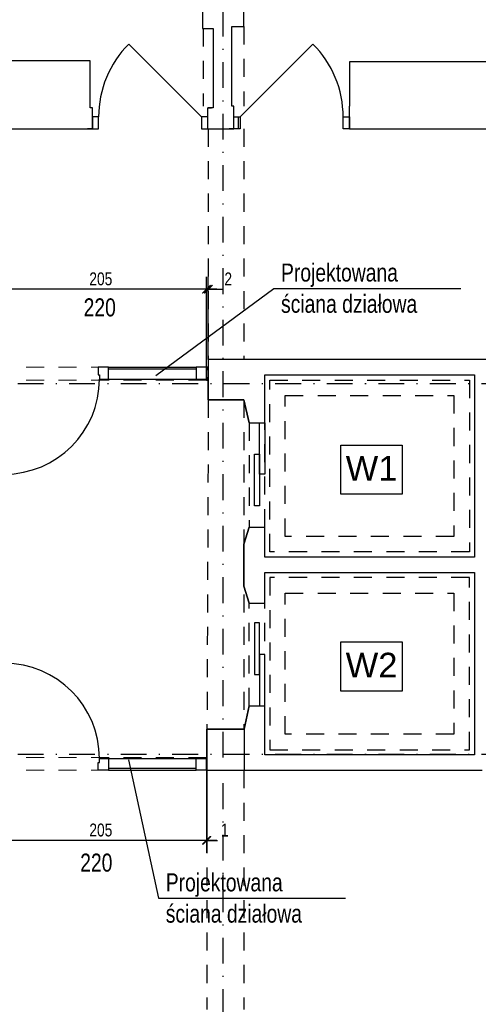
# Model space of a CAD drawing. Header units: metres. Extents: x -5222 to 1778, y -168 to 2848.
# Tile 6 of 16: x -2939 to -2494, y 975 to 1931. Entities that reach past the tile are written whole.
import ezdxf

# ---------------------------------------------------------------- set-up
doc = ezdxf.new("R2010")
doc.units = ezdxf.units.M
doc.header["$LTSCALE"] = 50
doc.header["$MEASUREMENT"] = 0
doc.linetypes.add('DO', pattern=[1, 0.5, -0.24, 0.02, -0.24])
doc.linetypes.add('DP', pattern=[0.63, 0.35, -0.28])
for name, color, linetype in [('A_ściany proj', 7, 'Continuous'), ('BZ_odn', 1, 'Continuous'), ('BZ_osd', 1, 'DO'), ('BZ_txs', 2, 'Continuous'), ('BZ_wym', 1, 'Continuous'), ('k3_projektowane sciany', 2, 'Continuous'), ('k3_sciany istn', 1, 'DP')]:
    doc.layers.add(name, color=color, linetype=linetype)
doc.styles.add('BIKTS', font='bikromsw.shx', dxfattribs={"width": 0.85})
doc.styles.add('BIKWYM', font='bikromsw.shx', dxfattribs={"width": 0.8})
doc.styles.add('GENERATED_STYLE_1', font='arial.ttf')
doc.dimstyles.new('BZ_BGR_50', dxfattribs={"dimscale": 0.5, "dimtxt": 25, "dimasz": 1.666667, "dimexe": 0, "dimexo": 0, "dimgap": 0, "dimtad": 0, "dimdec": 1, "dimrnd": 0.5, "dimzin": 9, "dimdsep": 46, "dimtxsty": 'BIKWYM', "dimblk": 'NONE', "dimcen": 0, "dimse1": 1, "dimse2": 1, "dimclrd": 256, "dimclre": 256, "dimclrt": 7, "dimadec": 0, "dimazin": 0, "dimtfac": 0.033333, "dimtdec": 1, "dimtmove": 0, "dimatfit": 3, "dimldrblk": 'NONE', "dimfxl": 1, "dimtvp": 0.8, "dimtolj": 1, "dimarcsym": 0})
doc.dimstyles.new('BZ_KP_50', dxfattribs={"dimscale": 0.5, "dimtxt": 25, "dimasz": 16, "dimexe": 24, "dimexo": 0, "dimgap": 0, "dimtad": 0, "dimdec": 1, "dimrnd": 0.5, "dimzin": 9, "dimdsep": 46, "dimtxsty": 'BIKWYM', "dimblk": 'ARCHTICK', "dimblk1": 'ARCHTICK', "dimblk2": 'WYM-KP', "dimcen": 0, "dimdle": 20, "dimclrd": 256, "dimclre": 256, "dimclrt": 7, "dimadec": 0, "dimazin": 0, "dimtfac": 0.033333, "dimtdec": 1, "dimtmove": 0, "dimatfit": 3, "dimfxl": 1, "dimtvp": 0.8, "dimtfillclr": 256, "dimtolj": 1, "dimarcsym": 0})
pattern_1 = [(45, (-21154.981, -2873.308), (-5.7024626, 5.7024626), []), (45, (-21149.279, -2873.308), (-5.7024626, 5.7024626), [4.0323, -2.0161])]

# ---------------------------------------------------------------- blocks, each defined once
blk = doc.blocks.new('_ArchTick')
at = {"color": 0, "linetype": 'ByBlock', "const_width": 0.15}
blk.add_lwpolyline([(-0.5, -0.5), (0.5, 0.5)], dxfattribs=at)
blk = doc.blocks.new('*D505')
at = {"layer": 'BZ_wym', "lineweight": -2}
for p, q in [((-2758.17, 1202.12), (-2758.17, 1122.09)), ((-2963.17, 1187.94), (-2963.17, 1122.09)), ((-2748.17, 1134.09), (-2973.17, 1134.09))]:
    blk.add_line(p, q, dxfattribs=at)
at = {"layer": 'Defpoints', "color": 0}
for p in [(-2758.17, 1202.12), (-2963.17, 1187.94), (-2963.17, 1134.09)]:
    blk.add_point(p, dxfattribs=at)
at = {"layer": 'BZ_wym', "lineweight": -2, "xscale": 8, "yscale": 8, "zscale": 8, "rotation": 180}
blk.add_blockref('_ArchTick', (-2963.17, 1134.09), dxfattribs=at)
at = {"layer": 'BZ_wym', "lineweight": -2, "xscale": 8, "yscale": 8, "zscale": 8}
blk.add_blockref('_ArchTick', (-2758.17, 1134.09), dxfattribs=at)
at = {"layer": 'BZ_wym', "color": 7, "insert": (-2860.67, 1144.09), "char_height": 12.5, "attachment_point": 5, "style": 'BIKWYM'}
blk.add_mtext('\\A1;205', dxfattribs=at)
blk = doc.blocks.new('WYM-KP')
blk.add_hatch(color=256).paths.add_polyline_path([(-3, 0, 1), (3, 0, 1)])
blk.add_circle((0, 0), 3)
blk = doc.blocks.new('*D506')
at = {"layer": 'BZ_wym', "lineweight": -2}
for p, q in [((-2758.17, 1202.12), (-2758.17, 1122.09)), ((-2757.67, 1202.12), (-2757.67, 1122.09)), ((-2758.17, 1134.09), (-2766.17, 1134.09)), ((-2758.17, 1134.09), (-2757.67, 1134.09)), ((-2757.67, 1134.09), (-2747.29, 1134.09))]:
    blk.add_line(p, q, dxfattribs=at)
at = {"layer": 'Defpoints', "color": 0}
for p in [(-2758.17, 1202.12), (-2757.67, 1202.12), (-2757.67, 1134.09)]:
    blk.add_point(p, dxfattribs=at)
at = {"layer": 'BZ_wym', "lineweight": -2, "xscale": 8, "yscale": 8, "zscale": 8}
blk.add_blockref('_ArchTick', (-2758.17, 1134.09), dxfattribs=at)
at = {"layer": 'BZ_wym', "lineweight": -2, "xscale": 8, "yscale": 8, "zscale": 8, "rotation": 180}
blk.add_blockref('_ArchTick', (-2757.67, 1134.09), dxfattribs=at)
at = {"layer": 'BZ_wym', "color": 7, "insert": (-2740.48, 1144.09), "char_height": 12.5, "attachment_point": 5, "style": 'BIKWYM'}
blk.add_mtext('\\A1;1', dxfattribs=at)
blk = doc.blocks.new('_None')
blk = doc.blocks.new('*D507')
at = {"layer": 'BZ_wym', "lineweight": -2}
for p, q in [((-2963.17, 1622.94), (-2963.17, 1681.18)), ((-2758.17, 1593.44), (-2758.17, 1681.18)), ((-2748.17, 1669.18), (-2973.17, 1669.18))]:
    blk.add_line(p, q, dxfattribs=at)
at = {"layer": 'Defpoints', "color": 0}
for p in [(-2963.17, 1669.18), (-2963.17, 1622.94), (-2758.17, 1593.44)]:
    blk.add_point(p, dxfattribs=at)
at = {"layer": 'BZ_wym', "lineweight": -2, "xscale": 8, "yscale": 8, "zscale": 8, "rotation": 180}
blk.add_blockref('_ArchTick', (-2963.17, 1669.18), dxfattribs=at)
at = {"layer": 'BZ_wym', "lineweight": -2, "xscale": 8, "yscale": 8, "zscale": 8}
blk.add_blockref('_ArchTick', (-2758.17, 1669.18), dxfattribs=at)
at = {"layer": 'BZ_wym', "color": 7, "insert": (-2860.67, 1679.18), "char_height": 12.5, "attachment_point": 5, "style": 'BIKWYM'}
blk.add_mtext('\\A1;205', dxfattribs=at)
blk = doc.blocks.new('*D508')
at = {"layer": 'BZ_wym', "lineweight": -2}
for p, q in [((-2758.17, 1593.44), (-2758.17, 1681.18)), ((-2756.37, 1600.94), (-2756.37, 1681.18)), ((-2758.17, 1669.18), (-2766.17, 1669.18)), ((-2758.17, 1669.18), (-2756.37, 1669.18)), ((-2756.37, 1669.18), (-2741.7, 1669.18))]:
    blk.add_line(p, q, dxfattribs=at)
at = {"layer": 'Defpoints', "color": 0}
for p in [(-2756.37, 1669.18), (-2756.37, 1600.94), (-2758.17, 1593.44)]:
    blk.add_point(p, dxfattribs=at)
at = {"layer": 'BZ_wym', "lineweight": -2, "xscale": 8, "yscale": 8, "zscale": 8}
blk.add_blockref('_ArchTick', (-2758.17, 1669.18), dxfattribs=at)
at = {"layer": 'BZ_wym', "lineweight": -2, "xscale": 8, "yscale": 8, "zscale": 8, "rotation": 180}
blk.add_blockref('_ArchTick', (-2756.37, 1669.18), dxfattribs=at)
at = {"layer": 'BZ_wym', "color": 7, "insert": (-2737.03, 1679.18), "char_height": 12.5, "attachment_point": 5, "style": 'BIKWYM'}
blk.add_mtext('\\A1;2', dxfattribs=at)

msp = doc.modelspace()

# ---------------------------------------------------------------- hatches: boundary and pattern name
at = {"layer": 'k3_projektowane sciany', "linetype": 'Continuous'}
h = msp.add_hatch(dxfattribs=at)
h.set_pattern_fill('FP_65', color=256, scale=100, style=0, pattern_type=2)
h.set_pattern_definition(pattern_1)
h.paths.add_polyline_path([(-2758.168, 1593.441), (-2758.168, 1592.191), (-2756.368, 1592.191), (-2756.368, 1593.441)])
h = msp.add_hatch(dxfattribs=at)
h.set_pattern_fill('FP_65', color=256, scale=100, style=0, pattern_type=2)
h.set_pattern_definition(pattern_1)
h.paths.add_polyline_path([(-2756.368, 1583.441), (-2758.168, 1583.441), (-2758.168, 1582.191), (-2756.368, 1582.191)])
h = msp.add_hatch(dxfattribs=at)
h.set_pattern_fill('FP_65', color=256, scale=100, style=0, pattern_type=2)
h.set_pattern_definition(pattern_1)
h.paths.add_polyline_path([(-2758.168, 1582.191), (-2758.168, 1581.941), (-2758.168, 1580.941), (-2756.368, 1580.941), (-2756.368, 1582.191)])

# ---------------------------------------------------------------- linework, layer by layer
at = {"layer": 'A_ściany proj', "color": 30, "linetype": 'Continuous', "lineweight": 13}
for p, q in [((-2768.168, 1581.941), (-2853.168, 1581.941)), ((-2768.168, 1213.621), (-2853.168, 1213.621))]:
    msp.add_line(p, q, dxfattribs=at)
at = {"layer": 'BZ_osd'}
for p, q in [((-2742.01, 214.531), (-2742.01, 2614.531)), ((183.67, 1577.441), (-4907.568, 1577.441)), ((183.67, 1217.441), (-4907.568, 1217.441))]:
    msp.add_line(p, q, dxfattribs=at)
at = {"layer": 'k3_projektowane sciany', "linetype": 'DP', "lineweight": 5}
for p, q in [((-2758.168, 1593.441), (-2963.168, 1593.441)), ((-2758.168, 1580.941), (-2963.168, 1580.941)), ((-2758.168, 1214.621), (-2963.168, 1214.621)), ((-2758.168, 1202.121), (-2963.168, 1202.121))]:
    msp.add_line(p, q, dxfattribs=at)
at = {"layer": 'k3_projektowane sciany', "color": 252, "linetype": 'Continuous'}
for p, q in [((-2863.168, 1593.441), (-2863.168, 1585.941)), ((-2853.168, 1593.441), (-2863.168, 1593.441)), ((-2853.168, 1581.941), (-2853.168, 1593.441)), ((-2853.168, 1593.441), (-2768.168, 1593.441)), ((-2853.168, 1581.941), (-2853.168, 1593.441)), ((-2768.168, 1591.641), (-2853.168, 1591.641)), ((-2758.168, 1593.441), (-2768.168, 1593.441)), ((-2768.168, 1593.441), (-2768.168, 1581.941)), ((-2768.168, 1593.441), (-2768.168, 1581.941)), ((-2863.168, 1585.941), (-2861.968, 1585.941)), ((-2861.968, 1585.941), (-2861.968, 1581.941)), ((-2861.968, 1581.941), (-2853.168, 1581.941)), ((-2853.168, 1581.941), (-2768.168, 1581.941)), ((-2768.168, 1581.941), (-2758.168, 1581.941)), ((-2863.168, 1202.121), (-2863.168, 1209.621)), ((-2863.168, 1209.621), (-2861.968, 1209.621)), ((-2861.968, 1209.621), (-2861.968, 1213.621)), ((-2861.968, 1213.621), (-2853.168, 1213.621)), ((-2853.168, 1213.621), (-2853.168, 1202.121)), ((-2853.168, 1213.621), (-2853.168, 1202.121)), ((-2853.168, 1213.621), (-2768.168, 1213.621)), ((-2768.168, 1202.121), (-2768.168, 1213.621)), ((-2768.168, 1213.621), (-2758.168, 1213.621)), ((-2768.168, 1202.121), (-2768.168, 1213.621)), ((-2853.168, 1202.121), (-2863.168, 1202.121)), ((-2768.168, 1203.921), (-2853.168, 1203.921)), ((-2853.168, 1202.121), (-2768.168, 1202.121)), ((-2758.168, 1202.121), (-2768.168, 1202.121))]:
    msp.add_line(p, q, dxfattribs=at)
at = {"layer": 'k3_projektowane sciany', "linetype": 'Continuous'}
for p, q in [((-2758.168, 1593.441), (-2758.168, 1592.191)), ((-2758.168, 1581.941), (-2758.168, 1593.441)), ((-2758.168, 1593.441), (-2758.168, 1592.191)), ((-2756.368, 1592.191), (-2758.168, 1592.191)), ((-2758.168, 1592.191), (-2758.168, 1590.941)), ((-2758.168, 1592.191), (-2758.168, 1590.941)), ((-2756.368, 1590.941), (-2758.168, 1590.941)), ((-2758.168, 1590.941), (-2758.168, 1583.441)), ((-2758.168, 1590.941), (-2758.168, 1583.441)), ((-2758.168, 1583.441), (-2756.368, 1583.441)), ((-2758.168, 1583.441), (-2758.168, 1582.191)), ((-2758.168, 1583.441), (-2758.168, 1582.191)), ((-2758.168, 1582.191), (-2756.368, 1582.191)), ((-2758.168, 1582.191), (-2758.168, 1581.941)), ((-2758.168, 1582.191), (-2758.168, 1581.941)), ((-2758.168, 1581.941), (-2758.168, 1580.941)), ((-2758.168, 1213.621), (-2758.168, 1214.621)), ((-2758.168, 1213.371), (-2758.168, 1213.621)), ((-2758.168, 1213.621), (-2758.168, 1202.121)), ((-2758.168, 1213.371), (-2758.168, 1213.621)), ((-2757.668, 1213.371), (-2758.168, 1213.371)), ((-2758.168, 1212.121), (-2758.168, 1213.371)), ((-2758.168, 1212.121), (-2758.168, 1213.371)), ((-2757.668, 1212.121), (-2758.168, 1212.121)), ((-2758.168, 1204.621), (-2758.168, 1212.121)), ((-2758.168, 1204.621), (-2758.168, 1212.121)), ((-2758.168, 1204.621), (-2757.668, 1204.621)), ((-2758.168, 1203.371), (-2758.168, 1204.621)), ((-2758.168, 1203.371), (-2758.168, 1204.621)), ((-2758.168, 1203.371), (-2757.668, 1203.371)), ((-2758.168, 1202.121), (-2758.168, 1203.371)), ((-2758.168, 1202.121), (-2758.168, 1203.371))]:
    msp.add_line(p, q, dxfattribs=at)
at = {"layer": 'k3_projektowane sciany', "linetype": 'Continuous', "flags": 128}
for points in [[(-2756.368, 1593.441), (-2758.168, 1593.441)], [(-2756.368, 1593.441), (-2756.368, 1592.191)], [(-2756.368, 1592.191), (-2756.368, 1590.941)], [(-2756.368, 1590.941), (-2756.368, 1583.441)], [(-2758.168, 1580.941), (-2756.368, 1580.941)], [(-2756.368, 1583.441), (-2756.368, 1582.191)], [(-2756.368, 1582.191), (-2756.368, 1580.941)], [(-2757.668, 1214.621), (-2758.168, 1214.621)], [(-2757.668, 1213.371), (-2757.668, 1214.621)], [(-2757.668, 1212.121), (-2757.668, 1213.371)], [(-2757.668, 1204.621), (-2757.668, 1212.121)], [(-2757.668, 1203.371), (-2757.668, 1204.621)], [(-2758.168, 1202.121), (-2757.668, 1202.121)], [(-2757.668, 1202.121), (-2757.668, 1203.371)]]:
    msp.add_lwpolyline(points, dxfattribs=at)
at = {"layer": 'k3_projektowane sciany', "color": 252, "linetype": 'Continuous'}
for centre, start, end in [((-2954.368, 1581.941), 270, 0), ((-2954.368, 1213.621), 0, 90)]:
    msp.add_arc(centre, 92.4, start, end, dxfattribs=at)
at = {"layer": 'k3_sciany istn', "color": 251, "linetype": 'DP'}
for p, q in [((-2761.51, 1922.341), (-2761.51, 1847.041)), ((-2722.01, 1924.241), (-2722.01, 1847.041)), ((-2756.368, 1824.941), (-2756.368, 1600.941)), ((-2722.01, 1824.941), (-2722.01, 1600.941)), ((-2756.368, 1561.941), (-2757.668, 1241.921)), ((-2722.01, 1561.941), (-2722.01, 1241.921)), ((-2757.668, 1202.121), (-2757.668, 969.941)), ((-2722.01, 1202.121), (-2722.01, 969.941))]:
    msp.add_line(p, q, dxfattribs=at)
at = {"layer": 'k3_sciany istn', "linetype": 'Continuous'}
for p, q in [((-2762.826, 1836.441), (-2833.537, 1907.151)), ((-2725.51, 1836.441), (-2654.799, 1907.151)), ((-2868.826, 1845.241), (-2870.91, 1845.241)), ((-2868.826, 1836.441), (-2868.826, 1845.241)), ((-2868.826, 1836.441), (-2868.826, 1845.241)), ((-2756.826, 1845.241), (-2753.126, 1845.241)), ((-2756.826, 1836.441), (-2756.826, 1845.241)), ((-2756.826, 1836.441), (-2756.826, 1845.241)), ((-2756.826, 1845.241), (-2753.126, 1845.241)), ((-2731.51, 1847.041), (-2733.51, 1847.041)), ((-2731.51, 1847.041), (-2733.51, 1847.041)), ((-2731.51, 1836.441), (-2731.51, 1847.041)), ((-2731.51, 1836.441), (-2731.51, 1847.041)), ((-2619.51, 1836.441), (-2619.51, 1847.041)), ((-2619.51, 1836.441), (-2619.51, 1847.041)), ((-2868.826, 1824.941), (-2868.826, 1836.441)), ((-2862.826, 1836.441), (-2868.826, 1836.441)), ((-2868.826, 1836.441), (-2868.826, 1824.941)), ((-2868.826, 1824.941), (-2868.826, 1836.441)), ((-2862.826, 1824.941), (-2862.826, 1836.441)), ((-2756.826, 1836.441), (-2762.826, 1836.441)), ((-2762.826, 1836.441), (-2762.826, 1824.941)), ((-2756.826, 1824.941), (-2756.826, 1836.441)), ((-2756.826, 1824.941), (-2756.826, 1836.441)), ((-2756.826, 1824.941), (-2756.826, 1836.441)), ((-2731.51, 1836.441), (-2725.51, 1836.441)), ((-2731.51, 1824.941), (-2731.51, 1836.441)), ((-2727.194, 1824.941), (-2727.194, 1836.441)), ((-2727.194, 1824.941), (-2727.194, 1836.441)), ((-2725.51, 1836.441), (-2725.51, 1824.941)), ((-2625.51, 1824.941), (-2625.51, 1836.441)), ((-2625.51, 1836.441), (-2619.51, 1836.441)), ((-2619.51, 1824.941), (-2619.51, 1836.441)), ((-2619.51, 1836.441), (-2619.51, 1824.941)), ((-2619.51, 1824.941), (-2619.51, 1836.441)), ((-2868.826, 1824.941), (-2873.526, 1824.941)), ((-2868.826, 1824.941), (-2873.526, 1824.941)), ((-2868.826, 1824.941), (-2862.826, 1824.941)), ((-2762.826, 1824.941), (-2756.826, 1824.941)), ((-2756.826, 1824.941), (-2752.126, 1824.941)), ((-2756.826, 1824.941), (-2752.126, 1824.941)), ((-2731.51, 1824.941), (-2736.21, 1824.941)), ((-2731.51, 1824.941), (-2736.21, 1824.941)), ((-2725.51, 1824.941), (-2731.51, 1824.941)), ((-2619.51, 1824.941), (-2625.51, 1824.941)), ((-2619.51, 1824.941), (-2614.81, 1824.941)), ((-2619.51, 1824.941), (-2614.81, 1824.941)), ((-2756.368, 1561.941), (-2756.368, 1580.941)), ((-2722.01, 1561.941), (-2756.368, 1561.941)), ((-2716.668, 1539.531), (-2722.01, 1561.941)), ((-2716.668, 1539.531), (-2701.668, 1539.531)), ((-2706.668, 1489.531), (-2706.668, 1539.531)), ((-2706.668, 1539.531), (-2701.668, 1539.531)), ((-2701.668, 1539.531), (-2701.668, 1489.531)), ((-2627.66, 1517.855), (-2568.29, 1517.855)), ((-2627.66, 1470.143), (-2627.66, 1517.855)), ((-2568.29, 1517.855), (-2568.29, 1470.143)), ((-2711.668, 1458.936), (-2711.668, 1508.936)), ((-2711.668, 1508.936), (-2706.668, 1508.936)), ((-2706.668, 1508.936), (-2706.668, 1458.936)), ((-2701.668, 1489.531), (-2706.668, 1489.531)), ((-2568.29, 1470.143), (-2627.66, 1470.143)), ((-2706.668, 1458.936), (-2711.668, 1458.936)), ((-2722.01, 1421.731), (-2716.668, 1438.231)), ((-2716.668, 1438.231), (-2701.668, 1438.231)), ((-2722.01, 1380.731), (-2722.01, 1421.731)), ((-2716.668, 1364.231), (-2722.01, 1380.731)), ((-2716.668, 1364.231), (-2701.668, 1364.231)), ((-2711.668, 1345.225), (-2711.668, 1295.225)), ((-2706.668, 1345.225), (-2711.668, 1345.225)), ((-2706.668, 1295.225), (-2706.668, 1345.225)), ((-2627.66, 1326.705), (-2568.29, 1326.705)), ((-2627.66, 1278.992), (-2627.66, 1326.705)), ((-2568.29, 1326.705), (-2568.29, 1278.992)), ((-2706.668, 1314.631), (-2706.668, 1264.631)), ((-2701.668, 1314.631), (-2706.668, 1314.631)), ((-2701.668, 1264.631), (-2701.668, 1314.631)), ((-2711.668, 1295.225), (-2706.668, 1295.225)), ((-2568.29, 1278.992), (-2627.66, 1278.992)), ((-2721.668, 1241.921), (-2716.668, 1264.631)), ((-2716.668, 1264.631), (-2701.668, 1264.631)), ((-2706.668, 1264.631), (-2701.668, 1264.631)), ((-2757.668, 1214.621), (-2757.668, 1241.921)), ((-2757.668, 1241.921), (-2721.668, 1241.921))]:
    msp.add_line(p, q, dxfattribs=at)
at = {"layer": 'k3_sciany istn', "linetype": 'DP'}
for p, q in [((-2696.668, 1580.941), (-2503.068, 1580.941)), ((-2696.668, 1414.196), (-2696.668, 1580.941)), ((-2503.068, 1580.941), (-2503.068, 1414.196)), ((-2681.668, 1429.196), (-2681.668, 1565.941)), ((-2681.668, 1565.941), (-2518.068, 1565.941)), ((-2518.068, 1565.941), (-2518.068, 1429.196)), ((-2716.668, 1539.531), (-2716.668, 1438.231)), ((-2701.668, 1438.231), (-2701.668, 1539.531)), ((-2518.068, 1429.196), (-2681.668, 1429.196)), ((-2503.068, 1414.196), (-2696.668, 1414.196)), ((-2503.068, 1389.196), (-2696.668, 1389.196)), ((-2696.668, 1389.196), (-2696.668, 1222.121)), ((-2503.068, 1222.121), (-2503.068, 1389.196)), ((-2681.668, 1237.121), (-2681.668, 1374.196)), ((-2681.668, 1374.196), (-2518.068, 1374.196)), ((-2518.068, 1374.196), (-2518.068, 1237.121)), ((-2716.668, 1264.631), (-2716.668, 1364.231)), ((-2701.668, 1264.631), (-2701.668, 1364.231)), ((-2518.068, 1237.121), (-2681.668, 1237.121)), ((-2696.668, 1222.121), (-2503.068, 1222.121))]:
    msp.add_line(p, q, dxfattribs=at)
at = {"layer": 'k3_sciany istn', "linetype": 'Continuous', "flags": 128}
for points in [[(-2762.01, 1962.741), (-2762.01, 1924.241)], [(-2722.01, 1924.241), (-2722.01, 1962.741)], [(-2762.01, 1924.241), (-2762.01, 1922.341)], [(-2762.01, 1922.341), (-2751.51, 1922.341)], [(-2751.51, 1922.341), (-2751.51, 1847.041)], [(-2733.51, 1924.241), (-2722.01, 1924.241)], [(-2733.51, 1922.341), (-2733.51, 1924.241)], [(-2733.51, 1847.041), (-2733.51, 1922.341)], [(-2870.91, 1890.941), (-3060.81, 1890.941)], [(-2870.91, 1845.241), (-2870.91, 1890.941)], [(-2418.31, 1889.941), (-2619.51, 1889.941)], [(-2619.51, 1889.941), (-2619.51, 1847.041)], [(-2868.826, 1845.241), (-2870.91, 1845.241)], [(-2751.51, 1845.241), (-2756.826, 1845.241)], [(-2751.51, 1847.041), (-2751.51, 1845.241)], [(-2731.51, 1847.041), (-2733.51, 1847.041)], [(-3272.01, 1824.941), (-2870.91, 1824.941)], [(-2870.91, 1824.941), (-2868.826, 1824.941)], [(-2756.826, 1824.941), (-2751.51, 1824.941)], [(-2751.51, 1824.941), (-2731.51, 1824.941)], [(-2619.51, 1824.941), (-2207.88, 1824.941)], [(-2706.668, 1600.941), (-2756.368, 1600.941)], [(-2756.368, 1600.941), (-2756.368, 1561.941)], [(-2701.668, 1600.941), (-2706.668, 1600.941)], [(-2483.068, 1600.941), (-2701.668, 1600.941)], [(-2701.668, 1539.531), (-2701.668, 1585.941)], [(-2701.668, 1585.941), (-2498.068, 1585.941)], [(-2498.068, 1585.941), (-2498.068, 1409.196)], [(-2756.368, 1561.941), (-2722.01, 1561.941)], [(-2722.01, 1561.941), (-2716.668, 1539.531)], [(-2716.668, 1438.231), (-2722.01, 1421.731)], [(-2701.668, 1409.196), (-2701.668, 1438.231)], [(-2722.01, 1421.731), (-2722.01, 1380.731)], [(-2498.068, 1409.196), (-2701.668, 1409.196)], [(-2701.668, 1394.196), (-2498.068, 1394.196)], [(-2701.668, 1364.231), (-2701.668, 1394.196)], [(-2498.068, 1394.196), (-2498.068, 1386.941)], [(-2498.068, 1386.941), (-2498.068, 1217.447)], [(-2722.01, 1380.731), (-2716.668, 1364.231)], [(-2716.668, 1264.631), (-2721.658, 1241.966)], [(-2701.668, 1217.121), (-2701.668, 1264.631)], [(-2721.668, 1241.921), (-2757.668, 1241.921)], [(-2757.668, 1241.921), (-2757.668, 1202.121)], [(-2721.658, 1241.966), (-2721.658, 1202.121)], [(-2498.068, 1217.121), (-2701.668, 1217.121)], [(-2498.068, 1217.447), (-2498.068, 1217.121)], [(-2757.668, 1202.121), (-2721.668, 1202.121)], [(-2721.658, 1202.121), (-2701.668, 1202.121)], [(-2701.668, 1202.121), (-2498.068, 1202.121)], [(-2498.068, 1202.121), (-2490.668, 1202.121)]]:
    msp.add_lwpolyline(points, dxfattribs=at)
at = {"layer": 'k3_sciany istn', "linetype": 'Continuous'}
for centre, start, end in [((-2762.826, 1836.441), 135, 180), ((-2725.51, 1836.441), 0, 45)]:
    msp.add_arc(centre, 100, start, end, dxfattribs=at)

# ---------------------------------------------------------------- texts
at = {"layer": 'BZ_txs', "style": 'BIKTS', "width": 0.8}
for s, p in [('Projektowana', (-2685.791, 1676.629)), ('ściana działowa', (-2685.791, 1646.273)), ('220', (-2877.353, 1642.803)), ('220', (-2880.682, 1103.768)), ('Projektowana', (-2797.632, 1084.575)), ('ściana działowa', (-2797.632, 1054.219))]:
    msp.add_text(s, height=17.5, dxfattribs=at).set_placement(p)
at = {"layer": 'k3_sciany istn', "linetype": 'Continuous', "style": 'GENERATED_STYLE_1'}
for s, p in [('W1', (-2623.069, 1483.371)), ('W2', (-2623.069, 1292.22))]:
    msp.add_text(s, height=23.999, dxfattribs=at).set_placement(p)

# ---------------------------------------------------------------- dimensions: what is measured, and where the dimension line sits
at = {"layer": 'BZ_wym'}
for base, p1, p2, picture, middle in [((-2963.168, 1669.18), (-2758.168, 1593.441), (-2963.168, 1622.941), '*D507', (-2860.668, 1679.18)), ((-2756.368, 1669.18), (-2758.168, 1593.441), (-2756.368, 1600.941), '*D508', (-2737.035, 1679.18)), ((-2963.168, 1134.089), (-2758.168, 1202.121), (-2963.168, 1187.941), '*D505', (-2860.668, 1144.089)), ((-2757.667868, 1134.088665), (-2758.167869, 1202.120539), (-2757.667868, 1202.120539), '*D506', (-2740.477392, 1144.088665))]:
    dim = msp.add_linear_dim(base=base, p1=p1, p2=p2, dimstyle='BZ_KP_50', override={"dimdec": 0, "dimrnd": 1, "dimatfit": 1}, dxfattribs=at)
    dim.commit()
    dim.dimension.update_dxf_attribs({"geometry": picture, "text_midpoint": middle})

# ---------------------------------------------------------------- leaders
at = {"layer": 'BZ_odn'}
for points in [[(-2807.215, 1585.371), (-2692.791, 1669.898), (-2511.458, 1669.898)], [(-2833.664, 1212.434), (-2804.632, 1077.844), (-2623.299, 1077.844)]]:
    msp.add_leader(points, dimstyle='BZ_BGR_50', dxfattribs=at)

doc.saveas('drawing.dxf')
